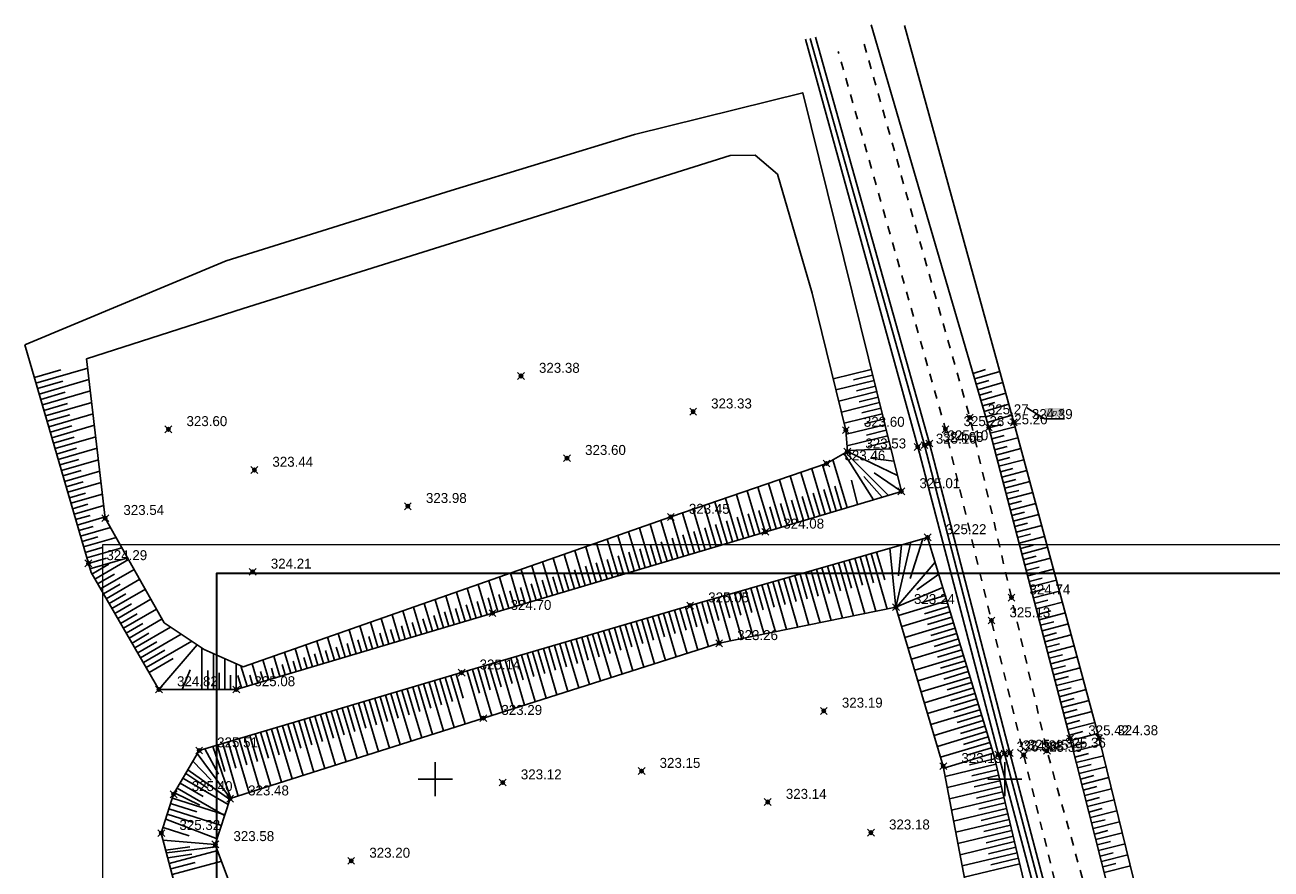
# Model space of a CAD drawing. Header units: metres. Extents: x 703615 to 712205, y 4306166 to 4311183.
# Tile 54 of 256: x 707144 to 707254, y 4306755 to 4306829. Entities that reach past the tile are written whole.
import ezdxf

# ---------------------------------------------------------------- set-up
doc = ezdxf.new("R2010")
doc.units = ezdxf.units.M
doc.header["$LTSCALE"] = 0.5
doc.header["$PDMODE"] = 35
doc.header["$PDSIZE"] = 0.3
doc.linetypes.add('Д_ТРОТ_ТРУБА', pattern=[3, 1.5, -1.5])
for name, color, linetype in [('(001) Сетка', 92, 'Continuous'), ('(004) Точки рельефа', 7, 'Continuous'), ('(025) Дорога', 7, 'Continuous'), ('(027) Гидрография', 7, 'Continuous'), ('(035) Откосы', 7, 'Continuous')]:
    doc.layers.add(name, color=color, linetype=linetype)
doc.layers.add('Рамка  штамп', color=7, linetype='Continuous', lineweight=30)
doc.styles.add('D-431', font='txt')
doc.styles.add('X_ISO', font='isocpeui.ttf')

# ---------------------------------------------------------------- blocks, each defined once
blk = doc.blocks.new('Setka')
at = {"layer": '(001) Сетка'}
for p, q in [((0, 1.5), (0, -1.5)), ((-1.5, 0), (1.5, 0))]:
    blk.add_line(p, q, dxfattribs=at)

msp = doc.modelspace()

# ---------------------------------------------------------------- linework, layer by layer
at = {"layer": '(025) Дорога', "linetype": 'Д_ТРОТ_ТРУБА', "flags": 128}
for points, elevation in [([(707246.24, 4306705.97), (707238.83, 4306738.04), (707232.12, 4306765.09), (707225.25, 4306793.69), (707215.84, 4306826.88)], 325.41), ([(707218.11, 4306827.51), (707227.39, 4306794.73), (707234.16, 4306765.45), (707241.59, 4306738.8), (707248.58, 4306706.54)], 325.25)]:
    msp.add_lwpolyline(points, dxfattribs=dict(at, elevation=elevation))
at = {"layer": '(027) Гидрография', "flags": 128}
for points, elevation in [([(707243.34, 4306711.2), (707237.3, 4306737.33), (707229.9, 4306765.12), (707222.82, 4306792.14), (707212.98, 4306827.96)], 325.36), ([(707213.85, 4306828.11), (707223.84, 4306792.44), (707230.9, 4306765.27), (707238.25, 4306737.39), (707244.35, 4306711.24)], 325.23)]:
    msp.add_lwpolyline(points, dxfattribs=dict(at, elevation=elevation))
at = {"layer": '(027) Гидрография', "color": 4, "elevation": 325.07, "flags": 128}
msp.add_lwpolyline([(707243.76, 4306711.72), (707237.78, 4306737.39), (707230.44, 4306765.22), (707223.41, 4306792.29), (707213.38, 4306828.01)], dxfattribs=at)
at = {"layer": '(035) Откосы'}
for p, q in [((707145.28, 4306798.23, 324.96), (707147.59, 4306798.9, 324.96)), ((707145.42, 4306797.75, 324.96), (707149.96, 4306799.07, 324.96)), ((707218.74, 4306798.94, 324.96), (707215.4, 4306798.12, 324.96)), ((707218.86, 4306798.45, 324.96), (707217.19, 4306798.04, 324.96)), ((707227.67, 4306798.6, 325.38), (707228.78, 4306798.93, 325.38)), ((707227.81, 4306798.13, 325.38), (707230.02, 4306798.77, 325.38)), ((707145.56, 4306797.27, 324.96), (707147.79, 4306797.92, 324.96)), ((707145.7, 4306796.79, 324.96), (707150.07, 4306798.06, 324.96)), ((707218.98, 4306797.97, 324.96), (707215.64, 4306797.15, 324.96)), ((707219.1, 4306797.48, 324.96), (707217.43, 4306797.07, 324.96)), ((707227.95, 4306797.65, 325.38), (707229.05, 4306797.97, 325.38)), ((707228.09, 4306797.17, 325.38), (707230.29, 4306797.81, 325.38)), ((707145.84, 4306796.31, 324.96), (707147.99, 4306796.94, 324.96)), ((707145.98, 4306795.83, 324.96), (707150.19, 4306797.06, 324.96)), ((707146.26, 4306794.87, 324.96), (707150.31, 4306796.05, 324.96)), ((707219.22, 4306797, 324.96), (707215.88, 4306796.17, 324.96)), ((707219.34, 4306796.51, 324.96), (707217.67, 4306796.1, 324.96)), ((707228.23, 4306796.69, 325.38), (707229.32, 4306797.01, 325.38)), ((707228.37, 4306796.21, 325.38), (707230.55, 4306796.85, 325.38)), ((707228.51, 4306795.74, 325.38), (707229.59, 4306796.05, 325.38)), ((707146.12, 4306795.35, 324.96), (707148.19, 4306795.95, 324.96)), ((707146.4, 4306794.39, 324.96), (707148.38, 4306794.97, 324.96)), ((707146.54, 4306793.91, 324.96), (707150.43, 4306795.04, 324.96)), ((707219.46, 4306796.03, 324.96), (707216.12, 4306795.2, 324.96)), ((707219.7, 4306795.06, 324.96), (707216.36, 4306794.23, 324.96)), ((707219.58, 4306795.54, 324.96), (707217.91, 4306795.13, 324.96)), ((707228.65, 4306795.26, 325.38), (707230.82, 4306795.89, 325.38)), ((707228.79, 4306794.78, 325.38), (707229.87, 4306795.09, 325.38)), ((707146.68, 4306793.43, 324.96), (707148.58, 4306793.99, 324.96)), ((707146.82, 4306792.95, 324.96), (707150.55, 4306794.04, 324.96)), ((707219.94, 4306794.09, 324.96), (707216.53, 4306793.25, 324.96)), ((707219.82, 4306794.57, 324.96), (707218.15, 4306794.16, 324.96)), ((707228.92, 4306794.3, 325.38), (707231.08, 4306794.93, 325.38)), ((707229.06, 4306793.82, 325.38), (707230.15, 4306794.11, 325.38)), ((707229.19, 4306793.34, 325.38), (707231.36, 4306793.91, 325.38)), ((707146.95, 4306792.48, 324.96), (707148.78, 4306793.01, 324.96)), ((707147.09, 4306792, 324.96), (707150.67, 4306793.03, 324.96)), ((707220.18, 4306793.12, 324.96), (707216.6, 4306792.24, 324.96)), ((707220.06, 4306793.6, 324.96), (707218.31, 4306793.17, 324.96)), ((707229.32, 4306792.86, 325.38), (707230.4, 4306793.14, 325.38)), ((707229.44, 4306792.38, 325.38), (707231.62, 4306792.95, 325.38)), ((707147.23, 4306791.52, 324.96), (707148.98, 4306792.02, 324.96)), ((707147.37, 4306791.04, 324.96), (707150.78, 4306792.03, 324.96)), ((707220.3, 4306792.63, 324.96), (707218.47, 4306792.18, 324.96)), ((707229.57, 4306791.9, 325.38), (707230.66, 4306792.18, 325.38)), ((707229.69, 4306791.41, 325.38), (707231.88, 4306791.99, 325.38)), ((707147.51, 4306790.56, 324.96), (707149.18, 4306791.04, 324.96)), ((707147.65, 4306790.08, 324.96), (707150.9, 4306791.02, 324.96)), ((707216.62, 4306786.82, 324.96), (707215.37, 4306791, 324.96)), ((707229.82, 4306790.93, 325.38), (707230.91, 4306791.22, 325.38)), ((707229.95, 4306790.45, 325.38), (707232.14, 4306791.02, 325.38)), ((707147.79, 4306789.6, 324.96), (707149.38, 4306790.06, 324.96)), ((707147.93, 4306789.12, 324.96), (707151.02, 4306790.01, 324.96)), ((707212.79, 4306785.68, 324.96), (707211.62, 4306789.59, 324.96)), ((707213.75, 4306785.97, 324.96), (707212.57, 4306789.91, 324.96)), ((707214.7, 4306786.25, 324.96), (707213.52, 4306790.23, 324.96)), ((707215.66, 4306786.54, 324.96), (707214.46, 4306790.56, 324.96)), ((707230.07, 4306789.97, 325.38), (707231.17, 4306790.26, 325.38)), ((707230.2, 4306789.49, 325.38), (707232.4, 4306790.06, 325.38)), ((707148.07, 4306788.64, 324.96), (707149.57, 4306789.07, 324.96)), ((707148.21, 4306788.16, 324.96), (707151.14, 4306789.01, 324.96)), ((707209.92, 4306784.82, 324.96), (707208.79, 4306788.61, 324.96)), ((707210.87, 4306785.11, 324.96), (707209.73, 4306788.94, 324.96)), ((707211.83, 4306785.4, 324.96), (707210.68, 4306789.26, 324.96)), ((707215.18, 4306786.39, 324.96), (707214.59, 4306788.4, 324.96)), ((707216.14, 4306786.68, 324.96), (707215.53, 4306788.71, 324.96)), ((707230.33, 4306789, 325.38), (707231.43, 4306789.29, 325.38)), ((707230.45, 4306788.52, 325.38), (707232.66, 4306789.1, 325.38)), ((707148.35, 4306787.68, 324.96), (707149.77, 4306788.09, 324.96)), ((707148.49, 4306787.2, 324.96), (707151.26, 4306788, 324.96)), ((707206.08, 4306783.68, 324.96), (707205, 4306787.31, 324.96)), ((707207.04, 4306783.97, 324.96), (707205.95, 4306787.64, 324.96)), ((707208, 4306784.25, 324.96), (707206.9, 4306787.96, 324.96)), ((707208.96, 4306784.54, 324.96), (707207.84, 4306788.29, 324.96)), ((707212.31, 4306785.54, 324.96), (707211.73, 4306787.48, 324.96)), ((707213.27, 4306785.82, 324.96), (707212.68, 4306787.79, 324.96)), ((707214.22, 4306786.11, 324.96), (707213.63, 4306788.09, 324.96)), ((707230.58, 4306788.04, 325.38), (707231.68, 4306788.33, 325.38)), ((707230.7, 4306787.56, 325.38), (707232.92, 4306788.14, 325.38)), ((707230.83, 4306787.08, 325.38), (707231.94, 4306787.37, 325.38)), ((707148.63, 4306786.72, 324.96), (707149.97, 4306787.11, 324.96)), ((707148.77, 4306786.24, 324.96), (707151.37, 4306786.99, 324.96)), ((707203.21, 4306782.83, 324.96), (707202.17, 4306786.34, 324.96)), ((707204.17, 4306783.11, 324.96), (707203.11, 4306786.66, 324.96)), ((707205.13, 4306783.4, 324.96), (707204.06, 4306786.99, 324.96)), ((707208.48, 4306784.4, 324.96), (707207.92, 4306786.26, 324.96)), ((707209.44, 4306784.68, 324.96), (707208.88, 4306786.57, 324.96)), ((707210.39, 4306784.97, 324.96), (707209.83, 4306786.87, 324.96)), ((707211.35, 4306785.25, 324.96), (707210.78, 4306787.18, 324.96)), ((707230.96, 4306786.6, 325.38), (707233.18, 4306787.18, 325.38)), ((707231.08, 4306786.11, 325.38), (707232.19, 4306786.4, 325.38)), ((707231.21, 4306785.63, 325.38), (707233.44, 4306786.22, 325.38)), ((707148.9, 4306785.76, 324.96), (707150.17, 4306786.12, 324.96)), ((707149.04, 4306785.28, 324.96), (707151.49, 4306785.99, 324.96)), ((707149.18, 4306784.8, 324.96), (707150.44, 4306785.16, 324.96)), ((707200.34, 4306781.97, 324.96), (707199.33, 4306785.35, 324.96)), ((707201.3, 4306782.26, 324.96), (707200.28, 4306785.68, 324.96)), ((707202.25, 4306782.54, 324.96), (707201.22, 4306786.01, 324.96)), ((707205.61, 4306783.54, 324.96), (707205.07, 4306785.34, 324.96)), ((707206.56, 4306783.83, 324.96), (707206.02, 4306785.65, 324.96)), ((707207.52, 4306784.11, 324.96), (707206.97, 4306785.96, 324.96)), ((707231.33, 4306785.15, 325.38), (707232.45, 4306785.44, 325.38)), ((707231.46, 4306784.67, 325.38), (707233.7, 4306785.25, 325.38)), ((707149.32, 4306784.32, 324.96), (707151.96, 4306785.08, 324.96)), ((707149.46, 4306783.84, 324.96), (707150.84, 4306784.24, 324.96)), ((707149.6, 4306783.36, 324.96), (707152.46, 4306784.19, 324.96)), ((707196.51, 4306780.83, 324.96), (707195.55, 4306784.03, 324.96)), ((707197.47, 4306781.11, 324.96), (707196.5, 4306784.36, 324.96)), ((707198.42, 4306781.4, 324.96), (707197.44, 4306784.69, 324.96)), ((707199.38, 4306781.69, 324.96), (707198.39, 4306785.02, 324.96)), ((707201.77, 4306782.4, 324.96), (707201.26, 4306784.12, 324.96)), ((707202.73, 4306782.68, 324.96), (707202.21, 4306784.43, 324.96)), ((707203.69, 4306782.97, 324.96), (707203.16, 4306784.73, 324.96)), ((707204.65, 4306783.26, 324.96), (707204.12, 4306785.04, 324.96)), ((707231.59, 4306784.19, 325.38), (707232.71, 4306784.48, 325.38)), ((707231.71, 4306783.7, 325.38), (707233.96, 4306784.29, 325.38)), ((707149.74, 4306782.88, 324.96), (707151.23, 4306783.31, 324.96)), ((707149.88, 4306782.4, 324.96), (707152.96, 4306783.29, 324.96)), ((707193.63, 4306779.97, 324.96), (707192.72, 4306783.04, 324.96)), ((707194.59, 4306780.26, 324.96), (707193.67, 4306783.37, 324.96)), ((707195.55, 4306780.54, 324.96), (707194.61, 4306783.7, 324.96)), ((707198.9, 4306781.54, 324.96), (707198.41, 4306783.2, 324.96)), ((707199.86, 4306781.83, 324.96), (707199.36, 4306783.51, 324.96)), ((707200.82, 4306782.11, 324.96), (707200.31, 4306783.82, 324.96)), ((707219.21, 4306782.91, 325.14), (707219.92, 4306780.46, 325.14)), ((707231.84, 4306783.22, 325.38), (707232.96, 4306783.52, 325.38)), ((707231.96, 4306782.74, 325.38), (707234.22, 4306783.33, 325.38)), ((707150.02, 4306781.92, 324.96), (707151.62, 4306782.38, 324.96)), ((707150.16, 4306781.44, 324.96), (707153.47, 4306782.4, 324.96)), ((707150.33, 4306780.97, 324.96), (707151.82, 4306781.84, 324.96)), ((707150.58, 4306780.54, 324.96), (707153.54, 4306782.26, 324.96)), ((707190.76, 4306779.12, 324.96), (707189.89, 4306782.04, 324.96)), ((707191.72, 4306779.4, 324.96), (707190.83, 4306782.37, 324.96)), ((707192.68, 4306779.69, 324.96), (707191.78, 4306782.7, 324.96)), ((707195.07, 4306780.4, 324.96), (707194.6, 4306781.97, 324.96)), ((707196.03, 4306780.69, 324.96), (707195.56, 4306782.27, 324.96)), ((707196.99, 4306780.97, 324.96), (707196.51, 4306782.58, 324.96)), ((707197.94, 4306781.26, 324.96), (707197.46, 4306782.89, 324.96)), ((707215.85, 4306781.95, 325.14), (707217.19, 4306777.31, 325.14)), ((707216.33, 4306782.09, 325.14), (707217.01, 4306779.75, 325.14)), ((707216.81, 4306782.23, 325.14), (707218.17, 4306777.51, 325.14)), ((707217.29, 4306782.36, 325.14), (707217.98, 4306779.99, 325.14)), ((707217.77, 4306782.5, 325.14), (707219.15, 4306777.71, 325.14)), ((707218.25, 4306782.64, 325.14), (707218.95, 4306780.22, 325.14)), ((707218.73, 4306782.78, 325.14), (707220.13, 4306777.91, 325.14)), ((707232.09, 4306782.26, 325.38), (707233.22, 4306782.55, 325.38)), ((707232.22, 4306781.78, 325.38), (707234.48, 4306782.37, 325.38)), ((707150.83, 4306780.11, 324.96), (707152.31, 4306780.97, 324.96)), ((707151.09, 4306779.68, 324.96), (707154.03, 4306781.39, 324.96)), ((707187.89, 4306778.26, 324.96), (707187.06, 4306781.05, 324.96)), ((707188.85, 4306778.55, 324.96), (707188, 4306781.38, 324.96)), ((707189.8, 4306778.83, 324.96), (707188.95, 4306781.71, 324.96)), ((707191.24, 4306779.26, 324.96), (707190.8, 4306780.73, 324.96)), ((707192.2, 4306779.55, 324.96), (707191.75, 4306781.04, 324.96)), ((707193.16, 4306779.83, 324.96), (707192.7, 4306781.35, 324.96)), ((707194.11, 4306780.12, 324.96), (707193.65, 4306781.66, 324.96)), ((707212.02, 4306780.85, 325.14), (707213.26, 4306776.51, 325.14)), ((707212.5, 4306780.98, 325.14), (707213.12, 4306778.8, 325.14)), ((707212.98, 4306781.12, 325.14), (707214.24, 4306776.71, 325.14)), ((707213.45, 4306781.26, 325.14), (707214.09, 4306779.03, 325.14)), ((707213.93, 4306781.4, 325.14), (707215.23, 4306776.91, 325.14)), ((707214.41, 4306781.54, 325.14), (707215.07, 4306779.27, 325.14)), ((707214.89, 4306781.67, 325.14), (707216.21, 4306777.11, 325.14)), ((707215.37, 4306781.81, 325.14), (707216.04, 4306779.51, 325.14)), ((707232.34, 4306781.3, 325.38), (707233.48, 4306781.59, 325.38)), ((707232.47, 4306780.81, 325.38), (707234.74, 4306781.41, 325.38)), ((707151.34, 4306779.25, 324.96), (707152.81, 4306780.1, 324.96)), ((707151.59, 4306778.81, 324.96), (707154.53, 4306780.52, 324.96)), ((707152.09, 4306777.95, 324.96), (707155.02, 4306779.65, 324.96)), ((707184.06, 4306777.12, 324.96), (707183.28, 4306779.73, 324.96)), ((707185.02, 4306777.4, 324.96), (707184.23, 4306780.06, 324.96)), ((707185.97, 4306777.69, 324.96), (707185.17, 4306780.39, 324.96)), ((707186.93, 4306777.98, 324.96), (707186.11, 4306780.72, 324.96)), ((707188.37, 4306778.4, 324.96), (707187.95, 4306779.81, 324.96)), ((707189.33, 4306778.69, 324.96), (707188.9, 4306780.12, 324.96)), ((707190.28, 4306778.97, 324.96), (707189.85, 4306780.43, 324.96)), ((707208.18, 4306779.74, 325.14), (707209.34, 4306775.7, 325.14)), ((707208.66, 4306779.88, 325.14), (707209.24, 4306777.84, 325.14)), ((707209.14, 4306780.02, 325.14), (707210.32, 4306775.9, 325.14)), ((707209.62, 4306780.16, 325.14), (707210.21, 4306778.08, 325.14)), ((707210.1, 4306780.3, 325.14), (707211.3, 4306776.1, 325.14)), ((707210.58, 4306780.43, 325.14), (707211.18, 4306778.32, 325.14)), ((707211.06, 4306780.57, 325.14), (707212.28, 4306776.3, 325.14)), ((707211.54, 4306780.71, 325.14), (707212.15, 4306778.56, 325.14)), ((707232.59, 4306780.33, 325.38), (707233.73, 4306780.63, 325.38)), ((707232.72, 4306779.85, 325.38), (707235, 4306780.45, 325.38)), ((707232.85, 4306779.37, 325.38), (707233.99, 4306779.67, 325.38)), ((707151.84, 4306778.38, 324.96), (707153.3, 4306779.23, 324.96)), ((707152.59, 4306777.09, 324.96), (707155.51, 4306778.78, 324.96)), ((707181.18, 4306776.26, 324.96), (707180.45, 4306778.73, 324.96)), ((707182.14, 4306776.55, 324.96), (707181.39, 4306779.07, 324.96)), ((707183.1, 4306776.83, 324.96), (707182.34, 4306779.4, 324.96)), ((707184.54, 4306777.26, 324.96), (707184.14, 4306778.58, 324.96)), ((707185.49, 4306777.55, 324.96), (707185.1, 4306778.89, 324.96)), ((707186.45, 4306777.83, 324.96), (707186.05, 4306779.19, 324.96)), ((707187.41, 4306778.12, 324.96), (707187, 4306779.5, 324.96)), ((707204.34, 4306778.64, 325.14), (707205.41, 4306774.9, 325.14)), ((707204.82, 4306778.78, 325.14), (707205.36, 4306776.89, 325.14)), ((707205.3, 4306778.92, 325.14), (707206.39, 4306775.1, 325.14)), ((707205.78, 4306779.05, 325.14), (707206.33, 4306777.13, 325.14)), ((707206.26, 4306779.19, 325.14), (707207.37, 4306775.3, 325.14)), ((707206.74, 4306779.33, 325.14), (707207.3, 4306777.37, 325.14)), ((707207.22, 4306779.47, 325.14), (707208.36, 4306775.5, 325.14)), ((707207.7, 4306779.61, 325.14), (707208.27, 4306777.6, 325.14)), ((707225.38, 4306778.62, 325.14), (707221.12, 4306777.33, 325.14)), ((707225.23, 4306779.1, 325.14), (707223.11, 4306778.45, 325.14)), ((707232.97, 4306778.89, 325.38), (707235.26, 4306779.48, 325.38)), ((707233.1, 4306778.4, 325.38), (707234.24, 4306778.7, 325.38)), ((707152.34, 4306777.52, 324.96), (707153.8, 4306778.37, 324.96)), ((707152.84, 4306776.65, 324.96), (707154.3, 4306777.5, 324.96)), ((707153.09, 4306776.22, 324.96), (707156, 4306777.91, 324.96)), ((707178.31, 4306775.41, 324.96), (707177.62, 4306777.74, 324.96)), ((707179.27, 4306775.69, 324.96), (707178.56, 4306778.07, 324.96)), ((707180.23, 4306775.98, 324.96), (707179.5, 4306778.4, 324.96)), ((707181.66, 4306776.41, 324.96), (707181.29, 4306777.65, 324.96)), ((707182.62, 4306776.69, 324.96), (707182.24, 4306777.96, 324.96)), ((707183.58, 4306776.98, 324.96), (707183.19, 4306778.27, 324.96)), ((707200.5, 4306777.52, 325.14), (707201.62, 4306773.7, 325.14)), ((707200.98, 4306777.67, 325.14), (707201.54, 4306775.76, 325.14)), ((707201.46, 4306777.81, 325.14), (707202.58, 4306774, 325.14)), ((707201.94, 4306777.95, 325.14), (707202.5, 4306776.05, 325.14)), ((707202.42, 4306778.09, 325.14), (707203.53, 4306774.31, 325.14)), ((707202.9, 4306778.23, 325.14), (707203.44, 4306776.34, 325.14)), ((707203.38, 4306778.37, 325.14), (707204.46, 4306774.6, 325.14)), ((707203.86, 4306778.5, 325.14), (707204.4, 4306776.63, 325.14)), ((707225.67, 4306777.67, 325.14), (707221.41, 4306776.37, 325.14)), ((707225.52, 4306778.14, 325.14), (707223.4, 4306777.5, 325.14)), ((707233.23, 4306777.92, 325.38), (707235.52, 4306778.52, 325.38)), ((707233.35, 4306777.44, 325.38), (707234.5, 4306777.74, 325.38)), ((707233.48, 4306776.96, 325.38), (707235.78, 4306777.56, 325.38)), ((707153.34, 4306775.79, 324.96), (707154.79, 4306776.63, 324.96)), ((707153.59, 4306775.36, 324.96), (707156.49, 4306777.04, 324.96)), ((707174.48, 4306774.27, 324.96), (707173.84, 4306776.42, 324.96)), ((707175.44, 4306774.55, 324.96), (707174.78, 4306776.75, 324.96)), ((707176.4, 4306774.84, 324.96), (707175.73, 4306777.08, 324.96)), ((707177.35, 4306775.12, 324.96), (707176.67, 4306777.41, 324.96)), ((707177.83, 4306775.26, 324.96), (707177.49, 4306776.42, 324.96)), ((707178.79, 4306775.55, 324.96), (707178.44, 4306776.73, 324.96)), ((707179.75, 4306775.84, 324.96), (707179.39, 4306777.04, 324.96)), ((707180.71, 4306776.12, 324.96), (707180.34, 4306777.34, 324.96)), ((707196.67, 4306776.4, 325.14), (707197.82, 4306772.49, 325.14)), ((707197.15, 4306776.54, 325.14), (707197.72, 4306774.59, 325.14)), ((707197.63, 4306776.68, 325.14), (707198.77, 4306772.8, 325.14)), ((707198.11, 4306776.82, 325.14), (707198.68, 4306774.88, 325.14)), ((707198.59, 4306776.96, 325.14), (707199.72, 4306773.1, 325.14)), ((707199.07, 4306777.1, 325.14), (707199.63, 4306775.18, 325.14)), ((707199.54, 4306777.24, 325.14), (707200.67, 4306773.4, 325.14)), ((707200.02, 4306777.38, 325.14), (707200.59, 4306775.47, 325.14)), ((707225.96, 4306776.71, 325.14), (707221.69, 4306775.42, 325.14)), ((707225.81, 4306777.19, 325.14), (707223.68, 4306776.54, 325.14)), ((707233.6, 4306776.48, 325.38), (707234.76, 4306776.78, 325.38)), ((707233.73, 4306776, 325.38), (707236.04, 4306776.6, 325.38)), ((707153.85, 4306774.92, 324.96), (707155.31, 4306775.78, 324.96)), ((707154.1, 4306774.49, 324.96), (707157.24, 4306776.32, 324.96)), ((707154.6, 4306773.63, 324.96), (707158.16, 4306775.7, 324.96)), ((707171.61, 4306773.41, 324.96), (707171.01, 4306775.43, 324.96)), ((707172.57, 4306773.7, 324.96), (707171.95, 4306775.76, 324.96)), ((707173.52, 4306773.98, 324.96), (707172.9, 4306776.09, 324.96)), ((707174.96, 4306774.41, 324.96), (707174.64, 4306775.5, 324.96)), ((707175.92, 4306774.69, 324.96), (707175.59, 4306775.8, 324.96)), ((707176.88, 4306774.98, 324.96), (707176.54, 4306776.11, 324.96)), ((707192.84, 4306775.27, 325.14), (707194.01, 4306771.29, 325.14)), ((707193.32, 4306775.41, 325.14), (707193.9, 4306773.43, 325.14)), ((707193.8, 4306775.56, 325.14), (707194.96, 4306771.59, 325.14)), ((707194.27, 4306775.7, 325.14), (707194.86, 4306773.72, 325.14)), ((707194.75, 4306775.84, 325.14), (707195.91, 4306771.89, 325.14)), ((707195.23, 4306775.98, 325.14), (707195.81, 4306774.01, 325.14)), ((707195.71, 4306776.12, 325.14), (707196.86, 4306772.19, 325.14)), ((707196.19, 4306776.26, 325.14), (707196.77, 4306774.3, 325.14)), ((707226.25, 4306775.75, 325.14), (707221.98, 4306774.46, 325.14)), ((707226.1, 4306776.23, 325.14), (707223.97, 4306775.59, 325.14)), ((707226.39, 4306775.28, 325.14), (707224.26, 4306774.63, 325.14)), ((707233.86, 4306775.51, 325.38), (707235.01, 4306775.82, 325.38)), ((707233.98, 4306775.03, 325.38), (707236.3, 4306775.64, 325.38)), ((707154.35, 4306774.06, 324.96), (707156.03, 4306775.04, 324.96)), ((707154.85, 4306773.2, 324.96), (707156.74, 4306774.29, 324.96)), ((707155.1, 4306772.76, 324.96), (707159.09, 4306775.08, 324.96)), ((707159.99, 4306770.84, 324.96), (707159.99, 4306774.47, 324.96)), ((707168.73, 4306772.55, 324.96), (707168.17, 4306774.43, 324.96)), ((707169.69, 4306772.84, 324.96), (707169.12, 4306774.76, 324.96)), ((707170.65, 4306773.12, 324.96), (707170.06, 4306775.09, 324.96)), ((707171.13, 4306773.27, 324.96), (707170.83, 4306774.26, 324.96)), ((707172.09, 4306773.55, 324.96), (707171.78, 4306774.57, 324.96)), ((707173.04, 4306773.84, 324.96), (707172.73, 4306774.88, 324.96)), ((707174, 4306774.12, 324.96), (707173.68, 4306775.19, 324.96)), ((707189.48, 4306774.29, 325.14), (707190.08, 4306772.26, 325.14)), ((707189.96, 4306774.43, 325.14), (707191.15, 4306770.38, 325.14)), ((707190.44, 4306774.57, 325.14), (707191.03, 4306772.55, 325.14)), ((707190.92, 4306774.71, 325.14), (707192.1, 4306770.68, 325.14)), ((707191.4, 4306774.85, 325.14), (707191.99, 4306772.84, 325.14)), ((707191.88, 4306774.99, 325.14), (707193.06, 4306770.98, 325.14)), ((707192.36, 4306775.13, 325.14), (707192.95, 4306773.13, 325.14)), ((707226.54, 4306774.8, 325.14), (707222.26, 4306773.5, 325.14)), ((707226.68, 4306774.32, 325.14), (707224.55, 4306773.67, 325.14)), ((707234.11, 4306774.55, 325.38), (707235.27, 4306774.85, 325.38)), ((707234.23, 4306774.07, 325.38), (707236.56, 4306774.68, 325.38)), ((707155.35, 4306772.33, 324.96), (707157.45, 4306773.55, 324.96)), ((707160.99, 4306770.84, 324.96), (707160.99, 4306773.99, 324.96)), ((707161.99, 4306770.84, 324.96), (707161.99, 4306773.55, 324.96)), ((707162.99, 4306770.84, 324.96), (707162.99, 4306773.11, 324.96)), ((707164.9, 4306771.41, 324.96), (707164.4, 4306773.11, 324.96)), ((707165.86, 4306771.7, 324.96), (707165.34, 4306773.44, 324.96)), ((707166.82, 4306771.98, 324.96), (707166.29, 4306773.77, 324.96)), ((707167.78, 4306772.27, 324.96), (707167.23, 4306774.1, 324.96)), ((707168.26, 4306772.41, 324.96), (707167.98, 4306773.34, 324.96)), ((707169.21, 4306772.7, 324.96), (707168.93, 4306773.65, 324.96)), ((707170.17, 4306772.98, 324.96), (707169.88, 4306773.96, 324.96)), ((707185.65, 4306773.16, 325.14), (707186.26, 4306771.09, 325.14)), ((707186.13, 4306773.3, 325.14), (707187.34, 4306769.17, 325.14)), ((707186.61, 4306773.45, 325.14), (707187.21, 4306771.38, 325.14)), ((707187.09, 4306773.59, 325.14), (707188.3, 4306769.47, 325.14)), ((707187.57, 4306773.73, 325.14), (707188.17, 4306771.68, 325.14)), ((707188.05, 4306773.87, 325.14), (707189.25, 4306769.78, 325.14)), ((707188.53, 4306774.01, 325.14), (707189.12, 4306771.97, 325.14)), ((707189, 4306774.15, 325.14), (707190.2, 4306770.08, 325.14)), ((707226.83, 4306773.84, 325.14), (707222.55, 4306772.55, 325.14)), ((707226.97, 4306773.37, 325.14), (707224.83, 4306772.72, 325.14)), ((707234.36, 4306773.59, 325.38), (707235.52, 4306773.89, 325.38)), ((707234.49, 4306773.1, 325.38), (707236.82, 4306773.71, 325.38)), ((707160.49, 4306770.84, 324.96), (707160.49, 4306772.52, 324.96)), ((707161.49, 4306770.84, 324.96), (707161.49, 4306772.31, 324.96)), ((707162.49, 4306770.84, 324.96), (707162.49, 4306772.09, 324.96)), ((707163.47, 4306770.98, 324.96), (707163.14, 4306772.08, 324.96)), ((707163.95, 4306771.13, 324.96), (707163.41, 4306772.92, 324.96)), ((707164.43, 4306771.27, 324.96), (707164.18, 4306772.11, 324.96)), ((707165.38, 4306771.55, 324.96), (707165.13, 4306772.41, 324.96)), ((707166.34, 4306771.84, 324.96), (707166.08, 4306772.72, 324.96)), ((707167.3, 4306772.13, 324.96), (707167.03, 4306773.03, 324.96)), ((707183.08, 4306767.82, 325.14), (707181.82, 4306772.04, 325.14)), ((707182.93, 4306770.07, 325.14), (707182.3, 4306772.18, 325.14)), ((707183.26, 4306772.46, 325.14), (707184.49, 4306768.26, 325.14)), ((707183.73, 4306772.6, 325.14), (707184.35, 4306770.51, 325.14)), ((707184.21, 4306772.74, 325.14), (707185.44, 4306768.57, 325.14)), ((707184.69, 4306772.88, 325.14), (707185.3, 4306770.8, 325.14)), ((707185.17, 4306773.02, 325.14), (707186.39, 4306768.87, 325.14)), ((707227.12, 4306772.89, 325.14), (707222.83, 4306771.59, 325.14)), ((707227.26, 4306772.41, 325.14), (707225.12, 4306771.76, 325.14)), ((707234.61, 4306772.62, 325.38), (707235.78, 4306772.93, 325.38)), ((707234.74, 4306772.14, 325.38), (707237.08, 4306772.75, 325.38)), ((707179.29, 4306766.61, 325.14), (707178.01, 4306770.91, 325.14)), ((707179.12, 4306768.9, 325.14), (707178.49, 4306771.05, 325.14)), ((707180.23, 4306766.91, 325.14), (707178.96, 4306771.19, 325.14)), ((707180.07, 4306769.2, 325.14), (707179.44, 4306771.33, 325.14)), ((707181.18, 4306767.21, 325.14), (707179.92, 4306771.47, 325.14)), ((707181.02, 4306769.49, 325.14), (707180.39, 4306771.61, 325.14)), ((707182.13, 4306767.51, 325.14), (707180.87, 4306771.75, 325.14)), ((707181.97, 4306769.78, 325.14), (707181.35, 4306771.9, 325.14)), ((707227.41, 4306771.93, 325.14), (707223.12, 4306770.63, 325.14)), ((707227.7, 4306770.98, 325.14), (707223.41, 4306769.67, 325.14)), ((707227.55, 4306771.45, 325.14), (707225.41, 4306770.8, 325.14)), ((707234.86, 4306771.66, 325.38), (707236.04, 4306771.97, 325.38)), ((707234.99, 4306771.18, 325.38), (707237.34, 4306771.79, 325.38)), ((707235.12, 4306770.7, 325.38), (707236.29, 4306771, 325.38)), ((707175.32, 4306767.73, 325.14), (707174.67, 4306769.92, 325.14)), ((707176.44, 4306765.7, 325.14), (707175.15, 4306770.06, 325.14)), ((707176.27, 4306768.03, 325.14), (707175.63, 4306770.2, 325.14)), ((707177.39, 4306766.01, 325.14), (707176.1, 4306770.34, 325.14)), ((707177.22, 4306768.32, 325.14), (707176.58, 4306770.48, 325.14)), ((707178.34, 4306766.31, 325.14), (707177.06, 4306770.62, 325.14)), ((707178.17, 4306768.61, 325.14), (707177.53, 4306770.76, 325.14)), ((707227.99, 4306770.02, 325.14), (707223.69, 4306768.72, 325.14)), ((707227.84, 4306770.5, 325.14), (707225.7, 4306769.85, 325.14)), ((707235.24, 4306770.21, 325.38), (707237.6, 4306770.83, 325.38)), ((707235.37, 4306769.73, 325.38), (707236.55, 4306770.04, 325.38)), ((707235.5, 4306769.25, 325.38), (707237.86, 4306769.87, 325.38)), ((707171.52, 4306766.57, 325.14), (707170.86, 4306768.78, 325.14)), ((707172.65, 4306764.5, 325.14), (707171.34, 4306768.93, 325.14)), ((707172.47, 4306766.86, 325.14), (707171.81, 4306769.07, 325.14)), ((707173.6, 4306764.8, 325.14), (707172.29, 4306769.21, 325.14)), ((707173.42, 4306767.15, 325.14), (707172.77, 4306769.35, 325.14)), ((707174.55, 4306765.1, 325.14), (707173.24, 4306769.49, 325.14)), ((707174.37, 4306767.44, 325.14), (707173.72, 4306769.63, 325.14)), ((707175.49, 4306765.4, 325.14), (707174.2, 4306769.77, 325.14)), ((707228.28, 4306769.07, 325.14), (707223.98, 4306767.76, 325.14)), ((707228.13, 4306769.54, 325.14), (707225.98, 4306768.89, 325.14)), ((707235.62, 4306768.77, 325.38), (707236.8, 4306769.08, 325.38)), ((707235.75, 4306768.29, 325.38), (707238.12, 4306768.91, 325.38)), ((707167.72, 4306765.4, 325.14), (707167.05, 4306767.65, 325.14)), ((707168.86, 4306763.29, 325.14), (707167.52, 4306767.79, 325.14)), ((707168.67, 4306765.69, 325.14), (707168, 4306767.93, 325.14)), ((707169.81, 4306763.59, 325.14), (707168.48, 4306768.08, 325.14)), ((707169.62, 4306765.98, 325.14), (707168.95, 4306768.22, 325.14)), ((707170.76, 4306763.9, 325.14), (707169.43, 4306768.36, 325.14)), ((707170.57, 4306766.27, 325.14), (707169.91, 4306768.5, 325.14)), ((707171.7, 4306764.2, 325.14), (707170.38, 4306768.64, 325.14)), ((707228.57, 4306768.11, 325.14), (707224.26, 4306766.8, 325.14)), ((707228.42, 4306768.59, 325.14), (707226.27, 4306767.93, 325.14)), ((707228.71, 4306767.63, 325.14), (707226.56, 4306766.98, 325.14)), ((707235.87, 4306767.8, 325.38), (707237.06, 4306768.12, 325.38)), ((707236, 4306767.32, 325.38), (707238.38, 4306767.94, 325.38)), ((707163.92, 4306764.23, 325.14), (707163.24, 4306766.52, 325.14)), ((707165.07, 4306762.09, 325.14), (707163.71, 4306766.66, 325.14)), ((707164.87, 4306764.52, 325.14), (707164.19, 4306766.8, 325.14)), ((707166.02, 4306762.39, 325.14), (707164.67, 4306766.94, 325.14)), ((707165.82, 4306764.81, 325.14), (707165.14, 4306767.09, 325.14)), ((707166.97, 4306762.69, 325.14), (707165.62, 4306767.23, 325.14)), ((707166.77, 4306765.1, 325.14), (707166.09, 4306767.37, 325.14)), ((707167.91, 4306762.99, 325.14), (707166.57, 4306767.51, 325.14)), ((707228.86, 4306767.15, 325.14), (707224.55, 4306765.85, 325.14)), ((707229, 4306766.68, 325.14), (707226.84, 4306766.02, 325.14)), ((707236.13, 4306766.84, 325.38), (707237.32, 4306767.15, 325.38)), ((707236.25, 4306766.36, 325.38), (707238.64, 4306766.97, 325.38)), ((707162.01, 4306763.64, 325.14), (707161.33, 4306765.95, 325.14)), ((707163.17, 4306761.48, 325.14), (707161.81, 4306766.1, 325.14)), ((707162.97, 4306763.94, 325.14), (707162.28, 4306766.24, 325.14)), ((707164.12, 4306761.78, 325.14), (707162.76, 4306766.38, 325.14)), ((707229.15, 4306766.2, 325.14), (707224.83, 4306764.89, 325.14)), ((707229.29, 4306765.72, 325.14), (707227.13, 4306765.07, 325.14)), ((707236.37, 4306765.88, 325.38), (707237.57, 4306766.18, 325.38)), ((707236.5, 4306765.39, 325.38), (707238.89, 4306766, 325.38)), ((707229.44, 4306765.24, 325.14), (707225.1, 4306763.93, 325.14)), ((707229.57, 4306764.76, 325.14), (707227.35, 4306764.23, 325.14)), ((707236.62, 4306764.91, 325.38), (707237.81, 4306765.21, 325.38)), ((707236.74, 4306764.43, 325.38), (707239.12, 4306765.03, 325.38)), ((707160.49, 4306762.19, 325.14), (707158.57, 4306763.48, 325.14)), ((707229.68, 4306764.28, 325.14), (707225.23, 4306763.21, 325.14)), ((707229.92, 4306763.31, 325.14), (707225.42, 4306762.23, 325.14)), ((707229.8, 4306763.79, 325.14), (707227.56, 4306763.25, 325.14)), ((707236.86, 4306763.95, 325.38), (707238.05, 4306764.25, 325.38)), ((707236.99, 4306763.46, 325.38), (707239.36, 4306764.06, 325.38)), ((707237.11, 4306762.98, 325.38), (707238.29, 4306763.28, 325.38)), ((707161.98, 4306759.77, 325.14), (707157.82, 4306762.19, 325.14)), ((707160.1, 4306761.44, 325.14), (707158.07, 4306762.62, 325.14)), ((707162.29, 4306760.74, 325.14), (707158.32, 4306763.05, 325.14)), ((707230.15, 4306762.33, 325.14), (707225.6, 4306761.25, 325.14)), ((707230.03, 4306762.82, 325.14), (707227.77, 4306762.28, 325.14)), ((707237.23, 4306762.5, 325.38), (707239.6, 4306763.1, 325.38)), ((707237.35, 4306762.01, 325.38), (707238.53, 4306762.31, 325.38)), ((707237.48, 4306761.53, 325.38), (707239.83, 4306762.13, 325.38)), ((707162, 4306759.84, 325.14), (707157.39, 4306761.3, 325.14)), ((707159.79, 4306760.69, 325.14), (707157.57, 4306761.76, 325.14)), ((707230.38, 4306761.36, 325.14), (707225.79, 4306760.26, 325.14)), ((707230.27, 4306761.85, 325.14), (707227.98, 4306761.3, 325.14)), ((707237.6, 4306761.05, 325.38), (707238.77, 4306761.35, 325.38)), ((707237.72, 4306760.57, 325.38), (707240.07, 4306761.16, 325.38)), ((707161.7, 4306758.9, 325.14), (707157.09, 4306760.35, 325.14)), ((707159.55, 4306760.1, 325.14), (707157.24, 4306760.83, 325.14)), ((707230.61, 4306760.39, 325.14), (707225.97, 4306759.28, 325.14)), ((707230.5, 4306760.88, 325.14), (707228.19, 4306760.32, 325.14)), ((707237.84, 4306760.08, 325.38), (707239.02, 4306760.38, 325.38)), ((707237.97, 4306759.6, 325.38), (707240.31, 4306760.19, 325.38)), ((707159.24, 4306759.15, 325.14), (707156.94, 4306759.88, 325.14)), ((707230.85, 4306759.42, 325.14), (707226.16, 4306758.3, 325.14)), ((707230.73, 4306759.91, 325.14), (707228.4, 4306759.35, 325.14)), ((707230.96, 4306758.93, 325.14), (707228.61, 4306758.37, 325.14)), ((707238.09, 4306759.12, 325.38), (707239.26, 4306759.41, 325.38)), ((707238.21, 4306758.63, 325.38), (707240.54, 4306759.23, 325.38)), ((707231.08, 4306758.45, 325.14), (707226.35, 4306757.32, 325.14)), ((707231.2, 4306757.96, 325.14), (707228.82, 4306757.39, 325.14)), ((707238.33, 4306758.15, 325.38), (707239.5, 4306758.45, 325.38)), ((707238.46, 4306757.67, 325.38), (707240.78, 4306758.26, 325.38)), ((707161.37, 4306756.69, 325.14), (707157.12, 4306755.57, 325.14)), ((707231.31, 4306757.48, 325.14), (707226.53, 4306756.33, 325.14)), ((707231.43, 4306756.99, 325.14), (707229.03, 4306756.42, 325.14)), ((707238.58, 4306757.19, 325.38), (707239.74, 4306757.48, 325.38)), ((707238.7, 4306756.7, 325.38), (707241.02, 4306757.29, 325.38)), ((707159.09, 4306756.38, 325.14), (707156.99, 4306756.05, 325.14)), ((707159.39, 4306755.66, 325.14), (707157.25, 4306755.09, 325.14)), ((707161.72, 4306755.76, 325.14), (707157.37, 4306754.61, 325.14)), ((707231.54, 4306756.51, 325.14), (707226.72, 4306755.35, 325.14)), ((707231.66, 4306756.02, 325.14), (707229.24, 4306755.44, 325.14)), ((707238.82, 4306756.22, 325.38), (707239.98, 4306756.51, 325.38)), ((707238.95, 4306755.74, 325.38), (707241.25, 4306756.32, 325.38)), ((707231.78, 4306755.54, 325.14), (707226.9, 4306754.37, 325.14)), ((707239.07, 4306755.26, 325.38), (707240.22, 4306755.55, 325.38)), ((707239.19, 4306754.77, 325.38), (707241.49, 4306755.36, 325.38))]:
    msp.add_line(p, q, dxfattribs=at)
at = {"layer": '(035) Откосы', "flags": 128}
for points, elevation in [([(707243.35, 4306738.36), (707236.2, 4306766.54), (707229.06, 4306793.85), (707218.73, 4306829.2)], 325.38), ([(707221.66, 4306829.16), (707231.25, 4306794.3), (707238.75, 4306766.55), (707245.5, 4306738.92)], 324.35), ([(707144.45, 4306801.11), (707162.1, 4306808.48), (707181.87, 4306814.65), (707197.97, 4306819.58), (707212.73, 4306823.25), (707221.38, 4306788.24), (707163, 4306770.84), (707156.21, 4306770.84), (707150.25, 4306781.11), (707144.45, 4306801.11)], 324.96), ([(707149.86, 4306799.88), (707163.6, 4306804.29), (707184.32, 4306810.81), (707206.36, 4306817.72), (707208.54, 4306817.77), (707210.51, 4306816.09), (707213.55, 4306805.63), (707216.51, 4306793.62), (707216.64, 4306791.73), (707214.81, 4306790.68), (707201.14, 4306785.99), (707163.61, 4306772.83), (707160.18, 4306774.34), (707156.67, 4306776.71), (707151.5, 4306785.89), (707149.86, 4306799.88)], 323.8), ([(707220.46, 4306791.97), (707216.63, 4306791.82)], 324.96), ([(707221.04, 4306789.62), (707216.64, 4306791.73)], 324.96), ([(707218.93, 4306787.51), (707216.37, 4306791.57)], 324.96), ([(707220.22, 4306787.9), (707216.48, 4306791.64)], 324.96), ([(707220.73, 4306790.88), (707218.67, 4306791.17)], 324.96), ([(707219.69, 4306787.74), (707218.09, 4306789.54)], 324.96), ([(707221.38, 4306788.24), (707218.98, 4306789.86)], 324.96), ([(707217.54, 4306787.1), (707217.01, 4306789.22)], 324.96), ([(707182.78, 4306772.32), (707202.84, 4306778.21), (707223.69, 4306784.2), (707229.52, 4306764.98), (707232.41, 4306752.89), (707198.4, 4306739.88), (707172.79, 4306731.31), (707169.03, 4306730.45), (707165.65, 4306730.13)], 325.14), ([(707223.27, 4306784.08), (707222.15, 4306780.6)], 325.14), ([(707220.38, 4306783.25), (707220.91, 4306778.07)], 325.14), ([(707222.21, 4306783.78), (707220.91, 4306778.07)], 325.14), ([(707221.39, 4306783.54), (707221.13, 4306780.83)], 325.14), ([(707224.35, 4306782.03), (707220.98, 4306778.1)], 325.14), ([(707224.67, 4306780.96), (707222.73, 4306779.59)], 325.14), ([(707225.02, 4306779.81), (707220.91, 4306778.07)], 325.14), ([(707189.13, 4306741.09), (707171.47, 4306736.18), (707168.02, 4306740.38), (707165.44, 4306745.74), (707161.16, 4306757.24), (707162.46, 4306761.26), (707184.69, 4306768.33), (707205.39, 4306774.9), (707220.91, 4306778.07), (707225.06, 4306764.11), (707227.18, 4306752.91), (707214.33, 4306748.83), (707189.13, 4306741.09)], 323.11), ([(707159.57, 4306774.75), (707156.21, 4306770.84)], 323.8), ([(707182.78, 4306772.32), (707159.74, 4306765.48), (707157.5, 4306761.64), (707156.42, 4306758.23), (707160.54, 4306742.59)], 325.14), ([(707158.24, 4306770.84), (707158.94, 4306772.56)], 324.96), ([(707160.25, 4306765.63), (707161.44, 4306763.42)], 325.14), ([(707159.19, 4306764.55), (707160.81, 4306762.89)], 325.14), ([(707159.58, 4306765.21), (707162.49, 4306761.27)], 325.14), ([(707158.76, 4306763.8), (707162.44, 4306761.19)], 325.14), ([(707156.81, 4306759.45), (707161.32, 4306757.73)], 325.14), ([(707156.58, 4306758.72), (707158.87, 4306757.98)], 325.14), ([(707156.59, 4306757.61), (707161.16, 4306757.24)], 325.14), ([(707156.82, 4306756.73), (707158.91, 4306757.03)], 325.14), ([(707156.88, 4306756.49), (707161.24, 4306757.02)], 325.14)]:
    msp.add_lwpolyline(points, dxfattribs=dict(at, elevation=elevation))
msp.add_lwpolyline([(707160.94, 4306765.83), (707162.53, 4306761.28)], dxfattribs=at)
at = {"color": 7, "lineweight": 25}
for q in [(707232.39, 4306795.59), (707235.69, 4306794.62)]:
    msp.add_line((707233.98, 4306794.62), q, dxfattribs=at)
at = {"lineweight": 30, "ltscale": 0.1, "elevation": 321.54}
msp.add_lwpolyline([(707161.26, 4306637.54), (707358.76, 4306637.54), (707358.76, 4306781.04), (707161.26, 4306781.04), (707161.26, 4306637.54)], dxfattribs=at)
at = {"color": 0, "linetype": 'ByBlock', "lineweight": -2, "transparency": 16777216}
for p in [(707187.99, 4306798.37, 323.38), (707203.1, 4306795.24, 323.33), (707227.39, 4306794.73, 325.27), (707157.04, 4306793.69, 323.6), (707216.51, 4306793.62, 323.6), (707225.25, 4306793.69, 325.28), (707229.06, 4306793.85, 325.2), (707231.25, 4306794.3, 324.39), (707216.64, 4306791.73, 323.53), (707222.82, 4306792.14, 325.1), (707223.41, 4306792.29, 324.68), (707223.84, 4306792.44, 325.1), (707192.03, 4306791.15, 323.6), (707214.81, 4306790.68, 323.46), (707164.59, 4306790.12, 323.44), (707221.38, 4306788.24, 325.01), (707178.06, 4306786.93, 323.98), (707201.14, 4306785.99, 323.45), (707151.5, 4306785.89, 323.55), (707209.44, 4306784.68, 324.08), (707223.69, 4306784.2, 325.22), (707150.02, 4306781.92, 324.29), (707164.44, 4306781.18, 324.21), (707231.05, 4306778.91, 324.74), (707185.49, 4306777.55, 324.7), (707202.84, 4306778.21, 325.05), (707220.91, 4306778.07, 323.24), (707229.29, 4306776.9, 325.13), (707205.39, 4306774.9, 323.25), (707182.78, 4306772.32, 325.14), (707156.21, 4306770.84, 324.82), (707163, 4306770.84, 325.08), (707214.57, 4306768.96, 323.19), (707184.69, 4306768.33, 323.29), (707236.2, 4306766.54, 325.42), (707238.75, 4306766.55, 324.38), (707159.74, 4306765.48, 325.51), (707229.9, 4306765.12, 325.36), (707230.44, 4306765.22, 324.88), (707230.9, 4306765.27, 325.45), (707234.16, 4306765.45, 325.36), (707225.06, 4306764.11, 323.19), (707232.12, 4306765.09, 325.39), (707198.58, 4306763.68, 323.15), (707186.39, 4306762.67, 323.12), (707157.5, 4306761.64, 325.4), (707162.46, 4306761.26, 323.49), (707209.65, 4306760.96, 323.14), (707156.42, 4306758.23, 325.32), (707218.71, 4306758.27, 323.18), (707161.16, 4306757.24, 323.58), (707173.09, 4306755.79, 323.2)]:
    msp.add_point(p, dxfattribs=at)
at = {"layer": 'Рамка  штамп', "color": 7, "linetype": 'Continuous', "lineweight": 15, "ltscale": 100, "elevation": 321.54}
msp.add_lwpolyline([(707151.26, 4306635.04), (707361.26, 4306635.04), (707361.26, 4306783.54), (707151.26, 4306783.54), (707151.26, 4306635.04)], dxfattribs=at)

# ---------------------------------------------------------------- block references
at = {"layer": '(001) Сетка'}
for p in [(707180.47, 4306762.97), (707230.47, 4306762.97)]:
    msp.add_blockref('Setka', p, dxfattribs=at)

# ---------------------------------------------------------------- texts
at = {"layer": '(004) Точки рельефа', "style": 'D-431'}
for s, p in [('323.38', (707189.57, 4306798.65, 323.38)), ('323.33', (707204.68, 4306795.52, 323.33)), ('325.27', (707228.97, 4306795.01, 325.27)), ('325.20', (707230.64, 4306794.13, 325.2)), ('324.39', (707232.84, 4306794.59, 324.39)), ('323.60', (707158.63, 4306793.97, 323.6)), ('323.60', (707218.09, 4306793.91, 323.6)), ('325.28', (707226.84, 4306793.97, 325.28)), ('323.53', (707218.22, 4306792.01, 323.53)), ('325.10', (707224.41, 4306792.43, 325.1)), ('324.68', (707225, 4306792.58, 324.68)), ('325.10', (707225.43, 4306792.72, 325.1)), ('323.60', (707193.62, 4306791.44, 323.6)), ('323.46', (707216.39, 4306790.96, 323.46)), ('323.44', (707166.17, 4306790.4, 323.44)), ('325.01', (707222.97, 4306788.52, 325.01)), ('323.98', (707179.65, 4306787.22, 323.98)), ('323.54', (707153.09, 4306786.17, 323.55)), ('323.45', (707202.73, 4306786.27, 323.45)), ('324.08', (707211.02, 4306784.97, 324.08)), ('325.22', (707225.27, 4306784.48, 325.22)), ('324.29', (707151.6, 4306782.2, 324.29)), ('324.21', (707166.03, 4306781.46, 324.21)), ('324.74', (707232.63, 4306779.19, 324.74)), ('324.70', (707187.08, 4306777.83, 324.7)), ('325.05', (707204.43, 4306778.49, 325.05)), ('323.24', (707222.49, 4306778.35, 323.24)), ('325.13', (707230.87, 4306777.18, 325.13)), ('323.26', (707206.97, 4306775.18, 323.25)), ('325.14', (707184.36, 4306772.6, 325.14)), ('324.82', (707157.8, 4306771.13, 324.82)), ('325.08', (707164.59, 4306771.13, 325.08)), ('323.19', (707216.16, 4306769.25, 323.19)), ('323.29', (707186.27, 4306768.61, 323.29)), ('325.42', (707237.79, 4306766.82, 325.42)), ('324.38', (707240.34, 4306766.83, 324.38)), ('325.51', (707161.32, 4306765.76, 325.51)), ('325.36', (707235.75, 4306765.73, 325.36)), ('325.36', (707231.49, 4306765.4, 325.36)), ('324.88', (707232.02, 4306765.5, 324.88)), ('325.45', (707232.48, 4306765.55, 325.45)), ('325.39', (707233.71, 4306765.37, 325.39)), ('323.15', (707200.16, 4306763.96, 323.15)), ('323.19', (707226.65, 4306764.39, 323.19)), ('323.12', (707187.98, 4306762.95, 323.12)), ('325.40', (707159.09, 4306761.92, 325.4)), ('323.48', (707164.04, 4306761.54, 323.49)), ('323.14', (707211.24, 4306761.24, 323.14)), ('325.32', (707158.01, 4306758.51, 325.32)), ('323.18', (707220.3, 4306758.55, 323.18)), ('323.58', (707162.75, 4306757.53, 323.58)), ('323.20', (707174.68, 4306756.07, 323.2))]:
    msp.add_text(s, height=0.875, dxfattribs=at).set_placement(p)
at = {"color": 5, "linetype": 'ByBlock', "ltscale": 0.5, "insert": (707234.84, 4306795.1), "char_height": 0.625, "attachment_point": 5, "rotation": 0.542, "style": 'X_ISO', "bg_fill": 1, "box_fill_scale": 1.1, "bg_fill_color": 255, "bg_fill_transparency": 0}
msp.add_mtext('{\\fISOCPEUR|b1|i1|c204|p34;Гр.6}', dxfattribs=at)

doc.saveas('drawing.dxf')
